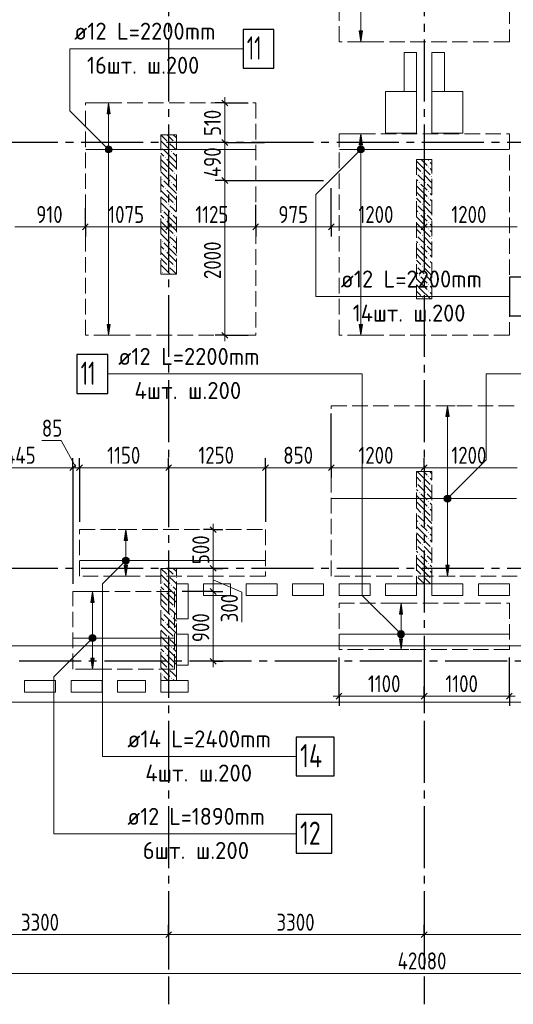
# Model space of a CAD drawing. Header units: millimetres. Extents: x 0 to 61017, y 0 to 42000.
# Tile 10 of 30: x 23017 to 29390, y 15970 to 28686. Entities that reach past the tile are written whole.
import ezdxf

# ---------------------------------------------------------------- set-up
doc = ezdxf.new("R2010")
doc.units = ezdxf.units.MM
doc.linetypes.add('______2', pattern=[270, 200, -70])
doc.linetypes.add('______5', pattern=[1100, 800, -100, 100, -100])
for name, color, linetype, lineweight in [('Standard', 7, 'Continuous', 25), ('ДОП Верх по Х', 7, 'Continuous', 25), ('ЖБ Пилон', 180, 'Continuous', 25), ('Оси', 40, '______5', 18), ('Позиционная метка номер позиции', 7, 'Continuous', 13), ('Примечания', 7, 'Continuous', 25)]:
    doc.layers.add(name, color=color, linetype=linetype, lineweight=lineweight)
doc.layers.add('ЖБ Перекрытие верхний уровень', color=7, linetype='Continuous', lineweight=25, true_color=0xe0e0ff)
doc.styles.add('GOST 2.304-81', font='txt')
doc.styles.add('ISOCPEUR', font='txt')

msp = doc.modelspace()

# ---------------------------------------------------------------- hatches: boundary and pattern name
at = {"layer": 'ДОП Верх по Х', "linetype": 'Continuous', "lineweight": 13, "transparency": 33554687}
for points in [[(27441, 28540), (27421, 28400), (27401, 28540)], [(24185, 24750), (24165, 24610), (24145, 24750)], [(27441, 24750), (27421, 24610), (27401, 24750)], [(24407, 21640), (24387, 21500), (24367, 21640)], [(28560, 21640), (28540, 21500), (28520, 21640)], [(27960, 20690), (27940, 20550), (27920, 20690)], [(23977, 20440), (23957, 20300), (23937, 20440)]]:
    msp.add_hatch(color=7, dxfattribs=at).paths.add_polyline_path(points, flags=16)
for points in [[(24185, 27470), (24165, 27610), (24145, 27470)], [(27441, 27070), (27421, 27210), (27401, 27070)], [(24127, 27010), (24202, 27010), (24197, 27029)], [(24127, 27010), (24197, 27029), (24133, 27029)], [(24133, 26991), (24202, 27010), (24127, 27010)], [(24133, 27029), (24197, 27029), (24184, 27042)], [(24133, 27029), (24184, 27042), (24146, 27042)], [(24133, 26991), (24197, 26991), (24202, 27010)], [(24146, 26978), (24197, 26991), (24133, 26991)], [(24146, 27042), (24184, 27042), (24165, 27048)], [(24146, 26978), (24184, 26978), (24197, 26991)], [(24184, 26978), (24146, 26978), (24165, 26972)], [(27384, 27010), (27459, 27010), (27454, 27029)], [(27384, 27010), (27454, 27029), (27389, 27029)], [(27389, 26991), (27459, 27010), (27384, 27010)], [(27389, 27029), (27454, 27029), (27440, 27042)], [(27389, 27029), (27440, 27042), (27403, 27042)], [(27389, 26991), (27454, 26991), (27459, 27010)], [(27403, 26978), (27454, 26991), (27389, 26991)], [(27403, 27042), (27440, 27042), (27421, 27048)], [(27403, 26978), (27440, 26978), (27454, 26991)], [(27440, 26978), (27403, 26978), (27421, 26972)], [(28560, 23560), (28540, 23700), (28520, 23560)], [(28502, 22500), (28577, 22500), (28572, 22519)], [(28502, 22500), (28572, 22519), (28508, 22519)], [(28508, 22519), (28572, 22519), (28559, 22532)], [(28508, 22519), (28559, 22532), (28521, 22532)], [(28521, 22532), (28559, 22532), (28540, 22538)], [(28508, 22481), (28577, 22500), (28502, 22500)], [(28508, 22481), (28572, 22481), (28577, 22500)], [(28521, 22468), (28572, 22481), (28508, 22481)], [(28521, 22468), (28559, 22468), (28572, 22481)], [(28559, 22468), (28521, 22468), (28540, 22462)], [(24407, 21960), (24387, 22100), (24367, 21960)], [(24349, 21700), (24424, 21700), (24419, 21719)], [(24349, 21700), (24419, 21719), (24354, 21719)], [(24354, 21681), (24424, 21700), (24349, 21700)], [(24354, 21719), (24419, 21719), (24405, 21732)], [(24354, 21719), (24405, 21732), (24368, 21732)], [(24354, 21681), (24419, 21681), (24424, 21700)], [(24368, 21668), (24419, 21681), (24354, 21681)], [(24368, 21732), (24405, 21732), (24387, 21738)], [(24368, 21668), (24405, 21668), (24419, 21681)], [(24405, 21668), (24368, 21668), (24387, 21662)], [(23977, 21160), (23957, 21300), (23937, 21160)], [(27960, 21010), (27940, 21150), (27920, 21010)], [(23925, 20719), (23989, 20719), (23976, 20732)], [(23925, 20719), (23976, 20732), (23938, 20732)], [(23938, 20732), (23976, 20732), (23957, 20738)], [(27902, 20750), (27977, 20750), (27972, 20769)], [(27902, 20750), (27972, 20769), (27908, 20769)], [(27908, 20731), (27977, 20750), (27902, 20750)], [(27908, 20769), (27972, 20769), (27959, 20782)], [(27908, 20769), (27959, 20782), (27921, 20782)], [(27908, 20731), (27972, 20731), (27977, 20750)], [(27921, 20718), (27972, 20731), (27908, 20731)], [(27921, 20782), (27959, 20782), (27940, 20787)], [(27921, 20718), (27959, 20718), (27972, 20731)], [(23920, 20700), (23995, 20700), (23989, 20719)], [(23920, 20700), (23989, 20719), (23925, 20719)], [(23925, 20681), (23995, 20700), (23920, 20700)], [(23925, 20681), (23989, 20681), (23995, 20700)], [(23938, 20668), (23989, 20681), (23925, 20681)], [(23938, 20668), (23976, 20668), (23989, 20681)], [(23976, 20668), (23938, 20668), (23957, 20662)], [(27959, 20718), (27921, 20718), (27940, 20712)]]:
    msp.add_hatch(color=7, dxfattribs=at).paths.add_polyline_path(points)
at = {"layer": 'ЖБ Пилон', "linetype": 'Continuous', "lineweight": 18, "transparency": 33554687}
for points in [[(24930, 27103), (24937, 27110), (24943, 27103), (24937, 27097)], [(25010, 27103), (25017, 27110), (25023, 27103), (25017, 27097)], [(24850, 27023), (24857, 27030), (24863, 27023), (24857, 27017)], [(24970, 26983), (24977, 26990), (24983, 26983), (24977, 26977)], [(24890, 26903), (24897, 26910), (24903, 26903), (24897, 26897)], [(28290, 26863), (28297, 26870), (28303, 26863), (28297, 26857)], [(24930, 26703), (24937, 26710), (24943, 26703), (24937, 26697)], [(25010, 26703), (25017, 26710), (25023, 26703), (25017, 26697)], [(28140, 26707), (28143, 26703), (28140, 26700)], [(28210, 26703), (28217, 26710), (28223, 26703), (28217, 26697)], [(28290, 26783), (28297, 26790), (28303, 26783), (28297, 26777)], [(24850, 26623), (24857, 26630), (24863, 26623), (24857, 26617)], [(24970, 26583), (24977, 26590), (24983, 26583), (24977, 26577)], [(28170, 26583), (28177, 26590), (28183, 26583), (28177, 26577)], [(28250, 26583), (28257, 26590), (28263, 26583), (28257, 26577)], [(28330, 26663), (28337, 26670), (28340, 26667), (28340, 26660), (28337, 26657)], [(24890, 26503), (24897, 26510), (24903, 26503), (24897, 26497)], [(28290, 26463), (28297, 26470), (28303, 26463), (28297, 26457)], [(28290, 26383), (28297, 26390), (28303, 26383), (28297, 26377)], [(24850, 26223), (24857, 26230), (24863, 26223), (24857, 26217)], [(24930, 26303), (24937, 26310), (24943, 26303), (24937, 26297)], [(25010, 26303), (25017, 26310), (25023, 26303), (25017, 26297)], [(28140, 26307), (28143, 26303), (28140, 26300)], [(28210, 26303), (28217, 26310), (28223, 26303), (28217, 26297)], [(28330, 26263), (28337, 26270), (28340, 26267), (28340, 26260), (28337, 26257)], [(24890, 26103), (24897, 26110), (24903, 26103), (24897, 26097)], [(24970, 26183), (24977, 26190), (24983, 26183), (24977, 26177)], [(28170, 26183), (28177, 26190), (28183, 26183), (28177, 26177)], [(28250, 26183), (28257, 26190), (28263, 26183), (28257, 26177)], [(28290, 26063), (28297, 26070), (28303, 26063), (28297, 26057)], [(28290, 25983), (28297, 25990), (28303, 25983), (28297, 25977)], [(24850, 25823), (24857, 25830), (24863, 25823), (24857, 25817)], [(24930, 25903), (24937, 25910), (24943, 25903), (24937, 25897)], [(25010, 25903), (25017, 25910), (25023, 25903), (25017, 25897)], [(28140, 25907), (28143, 25903), (28140, 25900)], [(28210, 25903), (28217, 25910), (28223, 25903), (28217, 25897)], [(28330, 25863), (28337, 25870), (28340, 25867), (28340, 25860), (28337, 25857)], [(24890, 25703), (24897, 25710), (24903, 25703), (24897, 25697)], [(24970, 25783), (24977, 25790), (24983, 25783), (24977, 25777)], [(28170, 25783), (28177, 25790), (28183, 25783), (28177, 25777)], [(28250, 25783), (28257, 25790), (28263, 25783), (28257, 25777)], [(28290, 25663), (28297, 25670), (28303, 25663), (28297, 25657)], [(28290, 25583), (28297, 25590), (28303, 25583), (28297, 25577)], [(24930, 25503), (24937, 25510), (24943, 25503), (24937, 25497)], [(25010, 25503), (25017, 25510), (25023, 25503), (25017, 25497)], [(28140, 25507), (28143, 25503), (28140, 25500)], [(28210, 25503), (28217, 25510), (28223, 25503), (28217, 25497)], [(28330, 25463), (28337, 25470), (28340, 25467), (28340, 25460), (28337, 25457)], [(24850, 25423), (24857, 25430), (24863, 25423), (24857, 25417)], [(28170, 25383), (28177, 25390), (28183, 25383), (28177, 25377)], [(28250, 25383), (28257, 25390), (28263, 25383), (28257, 25377)], [(28290, 25263), (28297, 25270), (28303, 25263), (28297, 25257)], [(28290, 25183), (28297, 25190), (28303, 25183), (28297, 25177)], [(28140, 25107), (28143, 25103), (28140, 25100)], [(28210, 25103), (28217, 25110), (28223, 25103), (28217, 25097)], [(28290, 22783), (28297, 22790), (28303, 22783), (28297, 22777)], [(28140, 22707), (28143, 22703), (28140, 22700)], [(28210, 22703), (28217, 22710), (28223, 22703), (28217, 22697)], [(28330, 22663), (28337, 22670), (28340, 22667), (28340, 22660), (28337, 22657)], [(28170, 22583), (28177, 22590), (28183, 22583), (28177, 22577)], [(28250, 22583), (28257, 22590), (28263, 22583), (28257, 22577)], [(28290, 22463), (28297, 22470), (28303, 22463), (28297, 22457)], [(28290, 22383), (28297, 22390), (28303, 22383), (28297, 22377)], [(28140, 22307), (28143, 22303), (28140, 22300)], [(28210, 22303), (28217, 22310), (28223, 22303), (28217, 22297)], [(28330, 22263), (28337, 22270), (28340, 22267), (28340, 22260), (28337, 22257)], [(28170, 22183), (28177, 22190), (28183, 22183), (28177, 22177)], [(28250, 22183), (28257, 22190), (28263, 22183), (28257, 22177)], [(28290, 22063), (28297, 22070), (28303, 22063), (28297, 22057)], [(28140, 21907), (28143, 21903), (28140, 21900)], [(28210, 21903), (28217, 21910), (28223, 21903), (28217, 21897)], [(28290, 21983), (28297, 21990), (28303, 21983), (28297, 21977)], [(28170, 21783), (28177, 21790), (28183, 21783), (28177, 21777)], [(28250, 21783), (28257, 21790), (28263, 21783), (28257, 21777)], [(28330, 21863), (28337, 21870), (28340, 21867), (28340, 21860), (28337, 21857)], [(28290, 21663), (28297, 21670), (28303, 21663), (28297, 21657)], [(24930, 21503), (24937, 21510), (24943, 21503), (24937, 21497)], [(25010, 21503), (25017, 21510), (25023, 21503), (25017, 21497)], [(28140, 21507), (28143, 21503), (28140, 21500)], [(28210, 21503), (28217, 21510), (28223, 21503), (28217, 21497)], [(28290, 21583), (28297, 21590), (28303, 21583), (28297, 21577)], [(24850, 21423), (24857, 21430), (24863, 21423), (24857, 21417)], [(24970, 21383), (24977, 21390), (24983, 21383), (24977, 21377)], [(28330, 21463), (28337, 21470), (28340, 21467), (28340, 21460), (28337, 21457)], [(24890, 21303), (24897, 21310), (24903, 21303), (24897, 21297)], [(24930, 21103), (24937, 21110), (24943, 21103), (24937, 21097)], [(25010, 21103), (25017, 21110), (25023, 21103), (25017, 21097)], [(24850, 21023), (24857, 21030), (24863, 21023), (24857, 21017)], [(24970, 20983), (24977, 20990), (24983, 20983), (24977, 20977)], [(24890, 20903), (24897, 20910), (24903, 20903), (24897, 20897)], [(24850, 20623), (24857, 20630), (24863, 20623), (24857, 20617)], [(24930, 20703), (24937, 20710), (24943, 20703), (24937, 20697)], [(25010, 20703), (25017, 20710), (25023, 20703), (25017, 20697)], [(24890, 20503), (24897, 20510), (24903, 20503), (24897, 20497)], [(24970, 20583), (24977, 20590), (24983, 20583), (24977, 20577)], [(24850, 20223), (24857, 20230), (24863, 20223), (24857, 20217)], [(24930, 20303), (24937, 20310), (24943, 20303), (24937, 20297)], [(25010, 20303), (25017, 20310), (25023, 20303), (25017, 20297)], [(24970, 20183), (24977, 20190), (24983, 20183), (24977, 20177)]]:
    msp.add_hatch(color=7, dxfattribs=at).paths.add_polyline_path(points, flags=16)
at = {"layer": 'Позиционная метка номер позиции', "linetype": 'Continuous', "lineweight": 13, "transparency": 33554687}
for points in [[(24133, 26978), (24176, 27053), (24122, 26999)], [(24122, 26999), (24176, 27053), (24154, 27053)], [(24122, 26999), (24154, 27053), (24122, 27021)], [(24122, 27021), (24154, 27053), (24133, 27042)], [(24133, 26978), (24197, 27042), (24176, 27053)], [(24154, 26967), (24197, 27042), (24133, 26978)], [(24154, 26967), (24208, 27021), (24197, 27042)], [(24176, 26967), (24208, 27021), (24154, 26967)], [(24176, 26967), (24208, 26999), (24208, 27021)], [(24208, 26999), (24176, 26967), (24197, 26978)], [(27453, 26978), (27390, 27042), (27378, 27021)], [(27453, 26978), (27378, 27021), (27433, 26967)], [(27433, 26967), (27378, 27021), (27378, 26999)], [(27433, 26967), (27378, 26999), (27410, 26967)], [(27410, 26967), (27378, 26999), (27390, 26978)], [(27465, 26999), (27410, 27053), (27390, 27042)], [(27465, 26999), (27390, 27042), (27453, 26978)], [(27465, 27021), (27433, 27053), (27410, 27053)], [(27465, 27021), (27410, 27053), (27465, 26999)], [(27433, 27053), (27465, 27021), (27453, 27042)], [(28497, 22511), (28572, 22468), (28508, 22532)], [(28497, 22489), (28551, 22457), (28497, 22511)], [(28497, 22511), (28551, 22457), (28572, 22468)], [(28508, 22532), (28583, 22489), (28529, 22543)], [(28508, 22532), (28572, 22468), (28583, 22489)], [(28529, 22543), (28583, 22489), (28583, 22511)], [(28529, 22543), (28583, 22511), (28551, 22543)], [(28551, 22543), (28583, 22511), (28572, 22532)], [(28529, 22457), (28497, 22489), (28508, 22468)], [(28497, 22489), (28529, 22457), (28551, 22457)], [(24418, 21668), (24355, 21732), (24343, 21711)], [(24418, 21668), (24343, 21711), (24398, 21657)], [(24398, 21657), (24343, 21711), (24343, 21689)], [(24398, 21657), (24343, 21689), (24375, 21657)], [(24375, 21657), (24343, 21689), (24355, 21668)], [(24430, 21689), (24375, 21743), (24355, 21732)], [(24430, 21689), (24355, 21732), (24418, 21668)], [(24430, 21711), (24398, 21743), (24375, 21743)], [(24430, 21711), (24375, 21743), (24430, 21689)], [(24398, 21743), (24430, 21711), (24418, 21732)], [(23989, 20668), (23925, 20732), (23914, 20711)], [(24001, 20689), (23946, 20743), (23925, 20732)], [(24001, 20689), (23925, 20732), (23989, 20668)], [(24001, 20711), (23969, 20743), (23946, 20743)], [(24001, 20711), (23946, 20743), (24001, 20689)], [(23969, 20743), (24001, 20711), (23989, 20732)], [(27908, 20718), (27951, 20793), (27897, 20739)], [(27897, 20739), (27951, 20793), (27929, 20793)], [(27897, 20739), (27929, 20793), (27897, 20761)], [(27897, 20761), (27929, 20793), (27908, 20782)], [(27908, 20718), (27972, 20782), (27951, 20793)], [(27929, 20707), (27972, 20782), (27908, 20718)], [(27929, 20707), (27983, 20761), (27972, 20782)], [(27951, 20707), (27983, 20761), (27929, 20707)], [(27951, 20707), (27983, 20739), (27983, 20761)], [(27983, 20739), (27951, 20707), (27972, 20718)], [(23989, 20668), (23914, 20711), (23969, 20657)], [(23969, 20657), (23914, 20711), (23914, 20689)], [(23969, 20657), (23914, 20689), (23946, 20657)], [(23946, 20657), (23914, 20689), (23925, 20668)]]:
    msp.add_hatch(color=7, dxfattribs=at).paths.add_polyline_path(points)

# ---------------------------------------------------------------- linework, layer by layer
at = {"layer": 'Standard', "color": 251, "linetype": 'Continuous', "lineweight": -3, "true_color": 0x656565, "transparency": 33554687}
for p, q in [((25665, 27610), (25540, 27610)), ((25665, 27610), (25790, 27610)), ((25665, 27610), (25965, 27610)), ((25665, 27100), (25540, 27100)), ((25665, 27100), (25790, 27100)), ((25665, 27100), (26177, 27100)), ((25665, 26610), (25540, 26610)), ((25665, 26610), (25790, 26610)), ((25665, 26610), (26940, 26610)), ((23865, 26010), (23865, 26135)), ((24940, 26010), (24940, 26135)), ((26065, 26010), (26065, 26135)), ((27040, 26010), (27040, 26135)), ((28240, 26010), (28240, 26135)), ((23865, 26010), (23865, 25885)), ((24940, 26010), (24940, 25885)), ((24940, 26010), (24940, 26010)), ((26065, 26010), (26065, 25885)), ((27040, 26010), (27040, 25885)), ((28240, 26010), (28240, 25885)), ((25665, 24610), (25540, 24610)), ((25665, 24610), (25790, 24610)), ((25665, 24610), (25965, 24610)), ((23703, 22900), (23703, 23025)), ((23790, 22900), (23790, 23025)), ((24940, 22900), (24940, 23025)), ((26190, 22900), (26190, 23025)), ((27040, 22900), (27040, 23025)), ((28240, 22900), (28240, 23025)), ((23703, 22900), (23703, 22775)), ((23703, 22900), (23703, 21400)), ((23790, 22900), (23790, 22775)), ((23790, 22900), (23790, 22200)), ((24940, 22900), (24940, 22775)), ((24940, 22900), (24940, 22900)), ((26190, 22900), (26190, 22775)), ((26190, 22900), (26190, 22200)), ((27040, 22900), (27040, 22775)), ((28240, 22900), (28240, 22775)), ((28240, 22900), (28240, 22869)), ((25515, 22100), (25390, 22100)), ((25515, 22100), (25640, 22100)), ((25515, 22100), (25515, 22100)), ((25515, 21600), (25390, 21600)), ((25515, 21600), (25640, 21600)), ((25515, 21600), (25515, 21600)), ((25515, 21300), (25390, 21300)), ((25515, 21300), (25640, 21300)), ((25515, 20400), (25390, 20400)), ((25515, 20400), (25640, 20400)), ((25515, 20400), (25515, 20400)), ((27140, 19950), (27140, 20450)), ((29340, 19950), (29340, 20450)), ((27140, 19950), (27140, 20075)), ((28240, 19950), (28240, 20075)), ((29340, 19950), (29340, 20075)), ((27140, 19950), (27140, 19825)), ((28240, 19950), (28240, 19825)), ((28240, 19950), (28240, 19950)), ((29340, 19950), (29340, 19825)), ((24940, 16870), (24940, 16995)), ((28240, 16870), (28240, 16995)), ((24940, 16870), (24940, 16745)), ((24940, 16870), (24940, 16418)), ((28240, 16870), (28240, 16745)), ((28240, 16870), (28240, 16418))]:
    msp.add_line(p, q, dxfattribs=at)
at = {"layer": 'Standard', "color": 7, "linetype": 'Continuous', "lineweight": 25, "transparency": 33554687}
for p, q in [((25628, 27648), (25702, 27572)), ((25628, 27138), (25702, 27063)), ((25628, 26648), (25702, 26572)), ((23902, 26048), (23827, 25972)), ((24977, 26048), (24902, 25972)), ((26102, 26048), (26027, 25972)), ((27077, 26048), (27002, 25972)), ((28277, 26048), (28202, 25972)), ((25628, 24648), (25702, 24572)), ((23665, 22862), (23740, 22938)), ((23752, 22862), (23827, 22938)), ((24902, 22862), (24977, 22938)), ((26152, 22862), (26227, 22938)), ((27002, 22862), (27077, 22938)), ((28202, 22862), (28277, 22938)), ((25477, 22138), (25552, 22062)), ((25477, 21638), (25552, 21562)), ((25477, 21338), (25552, 21262)), ((25477, 20438), (25552, 20362)), ((27102, 19912), (27177, 19987)), ((28202, 19912), (28277, 19987)), ((29302, 19912), (29377, 19987)), ((24902, 16833), (24977, 16907)), ((28202, 16833), (28277, 16907))]:
    msp.add_line(p, q, dxfattribs=at)
at = {"layer": 'Standard', "color": 7, "linetype": 'Continuous', "lineweight": 13, "transparency": 33554687}
for p, q in [((25665, 27610), (25665, 27685)), ((25665, 27610), (25665, 27100)), ((25665, 26610), (25665, 24610)), ((23865, 26010), (22955, 26010)), ((24940, 26010), (23865, 26010)), ((26065, 26010), (24940, 26010)), ((27040, 26010), (26065, 26010)), ((28240, 26010), (27040, 26010)), ((29440, 26010), (28240, 26010)), ((25665, 24610), (25665, 24535)), ((23553, 23250), (23303, 23250)), ((23746, 22900), (23553, 23250)), ((22257, 22900), (23703, 22900)), ((23703, 22900), (23790, 22900)), ((23790, 22900), (24940, 22900)), ((24940, 22900), (26190, 22900)), ((26190, 22900), (27040, 22900)), ((27040, 22900), (28240, 22900)), ((28240, 22900), (29440, 22900)), ((25515, 22100), (25515, 22175)), ((25515, 22100), (25515, 21600)), ((25515, 21450), (25884, 21294)), ((25515, 21300), (25515, 20400)), ((25884, 21294), (25884, 20903)), ((25515, 20400), (25515, 20325)), ((27140, 19950), (27065, 19950)), ((27140, 19950), (28240, 19950)), ((28240, 19950), (29340, 19950)), ((29340, 19950), (29415, 19950)), ((21640, 16870), (24940, 16870)), ((24940, 16870), (28240, 16870)), ((28240, 16870), (31540, 16870)), ((49280, 16370), (7200, 16370))]:
    msp.add_line(p, q, dxfattribs=at)
at = {"layer": 'Standard', "color": 254, "linetype": 'Continuous', "lineweight": 18, "true_color": 0xc4c4ff, "transparency": 33554687}
msp.add_lwpolyline([(7031, 20600), (49449, 20600), (49449, 35100), (7031, 35100), (7031, 20600)], dxfattribs=at)
at = {"layer": 'Standard', "color": 7, "linetype": 'Continuous', "lineweight": 13, "transparency": 33554687}
for points in [[(25665, 27100), (25665, 27090), (25665, 27090), (25665, 26610)], [(25515, 21600), (25515, 21568), (25515, 21568), (25515, 21465), (25515, 21465), (25515, 21300)]]:
    msp.add_lwpolyline(points, dxfattribs=at)
at = {"layer": 'Standard', "color": 251, "linetype": 'Continuous', "lineweight": -3, "true_color": 0x656565, "transparency": 33554687}
for points in [[(27040, 26010), (27040, 26027), (27040, 26027), (27040, 26027), (27040, 26027), (27040, 26027), (27040, 26027), (27040, 26027), (27040, 26027), (27040, 26027), (27040, 26027), (27040, 26027), (27040, 26027), (27040, 26027), (27040, 26027), (27040, 26027), (27040, 26027), (27040, 26027), (27040, 26027), (27040, 26027), (27040, 26027), (27040, 26027), (27040, 26027), (27040, 26027), (27040, 26027), (27040, 26027), (27040, 26027), (27040, 26027), (27040, 26027), (27040, 26027), (27040, 26027), (27040, 26510)], [(28240, 26010), (28240, 26027), (28240, 26027), (28240, 26027), (28240, 26027), (28240, 26027), (28240, 26027), (28240, 26027), (28240, 26027), (28240, 26027), (28240, 26027), (28240, 26027), (28240, 26027), (28240, 26027), (28240, 26027), (28240, 26027), (28240, 26027), (28240, 26027), (28240, 26027), (28240, 26027), (28240, 26027), (28240, 26027), (28240, 26027), (28240, 26027), (28240, 26027), (28240, 26027), (28240, 26027), (28240, 26027), (28240, 26027), (28240, 26027), (28240, 26027), (28240, 26027), (28240, 26027), (28240, 26510)], [(23865, 26010), (23865, 26027), (23865, 26027), (23865, 26027), (23865, 26027), (23865, 26027), (23865, 26027), (23865, 26027), (23865, 26027), (23865, 26027), (23865, 26027), (23865, 26027), (23865, 26027), (23865, 26027), (23865, 26027), (23865, 26027), (23865, 26027), (23865, 26027), (23865, 26027), (23865, 26027), (23865, 26027), (23865, 26027), (23865, 26027), (23865, 26027), (23865, 26027), (23865, 26252)], [(26065, 26010), (26065, 26027), (26065, 26027), (26065, 26027), (26065, 26027), (26065, 26027), (26065, 26027), (26065, 26027), (26065, 26027), (26065, 26027), (26065, 26027), (26065, 26027), (26065, 26027), (26065, 26027), (26065, 26027), (26065, 26027), (26065, 26027), (26065, 26027), (26065, 26027), (26065, 26027), (26065, 26027), (26065, 26027), (26065, 26027), (26065, 26027), (26065, 26027), (26065, 26027), (26065, 26027), (26065, 26027), (26065, 26027), (26065, 26295)], [(27040, 22900), (27040, 22917), (27040, 22917), (27040, 22917), (27040, 22917), (27040, 22917), (27040, 22917), (27040, 22917), (27040, 22917), (27040, 22917), (27040, 22917), (27040, 22917), (27040, 22917), (27040, 22917), (27040, 22917), (27040, 22917), (27040, 22917), (27040, 22917), (27040, 22917), (27040, 22917), (27040, 22917), (27040, 22917), (27040, 22917), (27040, 22917), (27040, 22917), (27040, 22917), (27040, 22917), (27040, 22917), (27040, 22917), (27040, 22917), (27040, 22917), (27040, 22917), (27040, 22917), (27040, 22917), (27040, 22917), (27040, 22917), (27040, 22917), (27040, 22917), (27040, 22917), (27040, 23103), (27040, 23103), (27040, 23111), (27040, 23111), (27040, 23177), (27040, 23177), (27040, 23193), (27040, 23193), (27040, 23600)], [(25515, 21300), (25498, 21300), (25498, 21300), (25115, 21300)]]:
    msp.add_lwpolyline(points, dxfattribs=at)
at = {"layer": 'ДОП Верх по Х', "color": 251, "linetype": 'Continuous', "lineweight": 13, "true_color": 0x494949, "transparency": 33554687}
for p, q in [((27421, 28540), (27421, 29970)), ((27421, 28400), (27401, 28540)), ((27401, 28540), (27441, 28540)), ((27441, 28540), (27421, 28400)), ((27421, 28400), (27321, 28400)), ((27421, 28400), (27521, 28400)), ((27421, 28400), (27421, 28400)), ((24165, 27610), (24065, 27610)), ((24165, 27610), (24145, 27470)), ((24185, 27470), (24165, 27610)), ((24165, 27610), (24265, 27610)), ((24165, 27610), (24165, 27610)), ((24145, 27470), (24185, 27470)), ((24165, 27040), (24165, 27470)), ((27421, 27210), (27321, 27210)), ((27421, 27210), (27401, 27070)), ((27441, 27070), (27421, 27210)), ((27421, 27210), (27521, 27210)), ((27421, 27210), (27421, 27210)), ((24127, 27010), (24127, 27010)), ((24165, 24750), (24165, 26980)), ((24202, 27010), (24202, 27010)), ((27384, 27010), (27384, 27010)), ((27401, 27070), (27441, 27070)), ((27421, 27040), (27421, 27070)), ((27421, 24750), (27421, 26980)), ((27459, 27010), (27459, 27010)), ((24165, 24610), (24145, 24750)), ((24145, 24750), (24185, 24750)), ((24185, 24750), (24165, 24610)), ((27421, 24610), (27401, 24750)), ((27401, 24750), (27441, 24750)), ((27441, 24750), (27421, 24610)), ((24165, 24610), (24065, 24610)), ((24165, 24610), (24265, 24610)), ((24165, 24610), (24165, 24610)), ((27421, 24610), (27321, 24610)), ((27421, 24610), (27521, 24610)), ((27421, 24610), (27421, 24610)), ((28540, 23700), (28440, 23700)), ((28540, 23700), (28520, 23560)), ((28560, 23560), (28540, 23700)), ((28540, 23700), (28640, 23700)), ((28540, 23700), (28540, 23700)), ((28520, 23560), (28560, 23560)), ((28540, 22530), (28540, 23560)), ((28502, 22500), (28502, 22500)), ((28540, 21640), (28540, 22470)), ((28577, 22500), (28577, 22500)), ((24387, 22100), (24287, 22100)), ((24387, 22100), (24367, 21960)), ((24407, 21960), (24387, 22100)), ((24387, 22100), (24487, 22100)), ((24387, 22100), (24387, 22100)), ((24367, 21960), (24407, 21960)), ((24387, 21730), (24387, 21960)), ((24349, 21700), (24349, 21700)), ((24387, 21500), (24367, 21640)), ((24367, 21640), (24407, 21640)), ((24387, 21640), (24387, 21670)), ((24407, 21640), (24387, 21500)), ((24424, 21700), (24424, 21700)), ((28540, 21500), (28520, 21640)), ((28520, 21640), (28560, 21640)), ((28560, 21640), (28540, 21500)), ((24387, 21500), (24287, 21500)), ((24387, 21500), (24487, 21500)), ((24387, 21500), (24387, 21500)), ((28540, 21500), (28440, 21500)), ((28540, 21500), (28640, 21500)), ((28540, 21500), (28540, 21500)), ((23957, 21300), (23857, 21300)), ((23957, 21300), (23937, 21160)), ((23977, 21160), (23957, 21300)), ((23957, 21300), (24057, 21300)), ((23957, 21300), (23957, 21300)), ((23937, 21160), (23977, 21160)), ((23957, 20730), (23957, 21160)), ((27940, 21150), (27840, 21150)), ((27940, 21150), (27920, 21010)), ((27960, 21010), (27940, 21150)), ((27940, 21150), (28040, 21150)), ((27940, 21150), (27940, 21150)), ((27920, 21010), (27960, 21010)), ((27940, 20780), (27940, 21010)), ((27902, 20750), (27902, 20750)), ((27977, 20750), (27977, 20750)), ((23920, 20700), (23920, 20700)), ((23957, 20440), (23957, 20670)), ((23995, 20700), (23995, 20700)), ((27940, 20550), (27920, 20690)), ((27920, 20690), (27960, 20690)), ((27940, 20690), (27940, 20720)), ((27960, 20690), (27940, 20550)), ((27940, 20550), (27840, 20550)), ((27940, 20550), (28040, 20550)), ((27940, 20550), (27940, 20550)), ((23957, 20300), (23937, 20440)), ((23937, 20440), (23977, 20440)), ((23977, 20440), (23957, 20300)), ((23957, 20300), (23857, 20300)), ((23957, 20300), (24057, 20300)), ((23957, 20300), (23957, 20300))]:
    msp.add_line(p, q, dxfattribs=at)
at = {"layer": 'ДОП Верх по Х', "color": 7, "linetype": 'Continuous', "lineweight": 13, "transparency": 33554687}
for p, q in [((23700, 28310), (25786, 28310)), ((27142, 25110), (29228, 25110)), ((24269, 24110), (26355, 24110)), ((24387, 19170), (26517, 19170)), ((24387, 18170), (26429, 18170))]:
    msp.add_line(p, q, dxfattribs=at)
at = {"layer": 'ДОП Верх по Х', "color": 7, "linetype": 'Continuous', "lineweight": 18, "transparency": 33554687}
for p, q in [((23871, 27010), (26059, 27010)), ((27146, 27010), (29334, 27010)), ((27047, 22500), (29433, 22500)), ((23797, 21700), (26183, 21700)), ((27146, 20750), (29334, 20750)), ((23709, 20700), (25009, 20700))]:
    msp.add_line(p, q, dxfattribs=at)
at = {"layer": 'ДОП Верх по Х', "color": 7, "linetype": 'Continuous', "lineweight": 25, "transparency": 33554687}
for points in [[(25900, 28060), (26300, 28060), (26300, 28560), (25900, 28560), (25900, 28060)], [(29342, 24860), (29742, 24860), (29742, 25360), (29342, 25360), (29342, 24860)], [(23755, 23860), (24155, 23860), (24155, 24360), (23755, 24360), (23755, 23860)], [(26587, 18920), (27077, 18920), (27077, 19420), (26587, 19420), (26587, 18920)], [(26587, 17920), (27047, 17920), (27047, 18420), (26587, 18420), (26587, 17920)]]:
    msp.add_lwpolyline(points, dxfattribs=at)
at = {"layer": 'ДОП Верх по Х', "color": 251, "linetype": 'Continuous', "lineweight": 13, "true_color": 0x494949, "transparency": 33554687}
for centre in [(24165, 27010), (27421, 27010), (28540, 22500), (24387, 21700), (23957, 20700), (27940, 20750)]:
    msp.add_circle(centre, 37.5, dxfattribs=at)
at = {"layer": 'ЖБ Перекрытие верхний уровень', "color": 7, "linetype": 'Continuous', "lineweight": 18, "transparency": 33554687}
for p, q in [((28140, 28260), (27980, 28260)), ((27980, 28260), (27980, 27760)), ((28140, 27760), (28140, 28260)), ((28500, 28260), (28340, 28260)), ((28340, 28260), (28340, 27760)), ((28500, 27760), (28500, 28260)), ((28140, 27760), (27740, 27760)), ((27740, 27760), (27740, 27220)), ((27980, 27760), (28140, 27760)), ((28140, 27220), (28140, 27760)), ((28340, 27760), (28500, 27760)), ((28740, 27760), (28340, 27760)), ((28340, 27760), (28340, 27220)), ((28740, 27220), (28740, 27760)), ((27740, 27220), (28140, 27220)), ((28340, 27220), (28740, 27220)), ((25040, 21400), (25190, 21400)), ((25040, 20950), (25040, 21400)), ((25190, 21400), (25190, 20950)), ((25390, 21250), (25390, 21400)), ((25390, 21400), (25740, 21400)), ((25740, 21400), (25740, 21250)), ((25940, 21400), (26340, 21400)), ((25940, 21250), (25940, 21400)), ((26340, 21400), (26340, 21250)), ((26540, 21250), (26540, 21400)), ((26540, 21400), (26940, 21400)), ((26940, 21400), (26940, 21250)), ((27140, 21250), (27140, 21400)), ((27140, 21400), (27540, 21400)), ((27540, 21400), (27540, 21250)), ((27740, 21400), (28140, 21400)), ((27740, 21250), (27740, 21400)), ((28140, 21400), (28140, 21250)), ((28340, 21400), (28740, 21400)), ((28340, 21250), (28340, 21400)), ((28740, 21400), (28740, 21250)), ((28940, 21250), (28940, 21400)), ((28940, 21400), (29340, 21400)), ((29340, 21400), (29340, 21250)), ((25740, 21250), (25390, 21250)), ((26340, 21250), (25940, 21250)), ((26940, 21250), (26540, 21250)), ((27540, 21250), (27140, 21250)), ((28140, 21250), (27740, 21250)), ((28740, 21250), (28340, 21250)), ((29340, 21250), (28940, 21250)), ((25190, 20950), (25040, 20950)), ((25040, 20350), (25040, 20750)), ((25040, 20750), (25190, 20750)), ((25190, 20750), (25190, 20350)), ((25190, 20350), (25040, 20350)), ((23080, 20000), (23080, 20150)), ((23080, 20150), (23480, 20150)), ((23480, 20150), (23480, 20000)), ((23680, 20150), (24080, 20150)), ((23680, 20000), (23680, 20150)), ((24080, 20150), (24080, 20000)), ((24280, 20000), (24280, 20150)), ((24280, 20150), (24640, 20150)), ((24640, 20150), (24640, 20000)), ((24840, 20000), (24840, 20150)), ((24840, 20150), (25190, 20150)), ((25190, 20150), (25190, 20000)), ((23480, 20000), (23080, 20000)), ((24080, 20000), (23680, 20000)), ((24640, 20000), (24280, 20000)), ((25190, 20000), (24840, 20000)), ((7100, 19870), (28240, 19870)), ((28240, 19870), (49710, 19870))]:
    msp.add_line(p, q, dxfattribs=at)
at = {"layer": 'ЖБ Пилон', "color": 253, "linetype": '______2', "lineweight": 13, "true_color": 0xa0a0a0, "transparency": 33554687}
for p, q in [((24840, 27200), (24840, 25400)), ((25040, 27200), (24840, 27200)), ((25040, 25400), (25040, 27200)), ((28140, 26880), (28140, 25080)), ((28340, 26880), (28140, 26880)), ((28340, 25080), (28340, 26880)), ((24840, 25400), (25040, 25400)), ((28140, 25080), (28340, 25080)), ((28140, 22850), (28140, 21400)), ((28340, 22850), (28140, 22850)), ((28340, 21400), (28340, 22850)), ((24840, 21600), (24840, 20150)), ((25040, 21600), (24840, 21600)), ((25040, 20150), (25040, 21600)), ((28140, 21400), (28340, 21400)), ((24840, 20150), (25040, 20150))]:
    msp.add_line(p, q, dxfattribs=at)
at = {"layer": 'ЖБ Пилон', "color": 9, "linetype": 'Continuous', "lineweight": 18, "true_color": 0xc7c7c7, "transparency": 33554687}
for p, q in [((24840, 27200), (24917, 27123)), ((24840, 27120), (24957, 27003)), ((24920, 27200), (24997, 27123)), ((25000, 27200), (25040, 27160)), ((24840, 26960), (24877, 26923)), ((24997, 26883), (24877, 27003)), ((24997, 27043), (24957, 27083)), ((25037, 27003), (24997, 27043)), ((24997, 26963), (25040, 26920)), ((25037, 27083), (25040, 27080)), ((24917, 26803), (24840, 26880)), ((24917, 26883), (24997, 26803)), ((24997, 26883), (25040, 26840)), ((28140, 26860), (28197, 26803)), ((28200, 26880), (28277, 26803)), ((28340, 26820), (28317, 26843)), ((24840, 26800), (24917, 26723)), ((24840, 26720), (24957, 26603)), ((24917, 26803), (24997, 26723)), ((24997, 26803), (25040, 26760)), ((28140, 26780), (28197, 26723)), ((28197, 26803), (28317, 26683)), ((28317, 26763), (28340, 26740)), ((24997, 26483), (24877, 26603)), ((24997, 26643), (24957, 26683)), ((25037, 26603), (24997, 26643)), ((25037, 26683), (25040, 26680)), ((28140, 26620), (28157, 26603)), ((28197, 26643), (28157, 26683)), ((28237, 26603), (28197, 26643)), ((28237, 26683), (28340, 26580)), ((24840, 26560), (24877, 26523)), ((24917, 26403), (24840, 26480)), ((24917, 26483), (24997, 26403)), ((24997, 26563), (25040, 26520)), ((24997, 26483), (25040, 26440)), ((28197, 26483), (28140, 26540)), ((28140, 26460), (28197, 26403)), ((28197, 26563), (28277, 26483)), ((28197, 26483), (28277, 26403)), ((28277, 26563), (28340, 26500)), ((24840, 26400), (24917, 26323)), ((24917, 26403), (24997, 26323)), ((24997, 26403), (25040, 26360)), ((28140, 26380), (28197, 26323)), ((28197, 26403), (28317, 26283)), ((28340, 26420), (28317, 26443)), ((28317, 26363), (28340, 26340)), ((24840, 26320), (24957, 26203)), ((24997, 26083), (24877, 26203)), ((24997, 26243), (24957, 26283)), ((25037, 26203), (24997, 26243)), ((25037, 26283), (25040, 26280)), ((28140, 26220), (28157, 26203)), ((28197, 26243), (28157, 26283)), ((28237, 26203), (28197, 26243)), ((28237, 26283), (28340, 26180)), ((24840, 26160), (24877, 26123)), ((24917, 26003), (24840, 26080)), ((24917, 26083), (24997, 26003)), ((24997, 26163), (25040, 26120)), ((24997, 26083), (25040, 26040)), ((28197, 26083), (28140, 26140)), ((28197, 26163), (28277, 26083)), ((28197, 26083), (28277, 26003)), ((28277, 26163), (28340, 26100)), ((24840, 26000), (24917, 25923)), ((24917, 26003), (24997, 25923)), ((24997, 26003), (25040, 25960)), ((28140, 26060), (28197, 26003)), ((28140, 25980), (28197, 25923)), ((28197, 26003), (28317, 25883)), ((28340, 26020), (28317, 26043)), ((28317, 25963), (28340, 25940)), ((24840, 25920), (24957, 25803)), ((24997, 25843), (24957, 25883)), ((25037, 25803), (24997, 25843)), ((25037, 25883), (25040, 25880)), ((28140, 25820), (28157, 25803)), ((28197, 25843), (28157, 25883)), ((28237, 25803), (28197, 25843)), ((28237, 25883), (28340, 25780)), ((24840, 25760), (24877, 25723)), ((24997, 25683), (24877, 25803)), ((24997, 25763), (25040, 25720)), ((28197, 25683), (28140, 25740)), ((28197, 25763), (28277, 25683)), ((28277, 25763), (28340, 25700)), ((24917, 25603), (24840, 25680)), ((24840, 25600), (24917, 25523)), ((24917, 25683), (24997, 25603)), ((24917, 25603), (24997, 25523)), ((24997, 25683), (25040, 25640)), ((24997, 25603), (25040, 25560)), ((28140, 25660), (28197, 25603)), ((28140, 25580), (28197, 25523)), ((28197, 25683), (28277, 25603)), ((28197, 25603), (28317, 25483)), ((28340, 25620), (28317, 25643)), ((28317, 25563), (28340, 25540)), ((24840, 25520), (24957, 25403)), ((24997, 25443), (24957, 25483)), ((25037, 25403), (24997, 25443)), ((25037, 25483), (25040, 25480)), ((28197, 25443), (28157, 25483)), ((28237, 25403), (28197, 25443)), ((28237, 25483), (28340, 25380)), ((24880, 25400), (24877, 25403)), ((28140, 25420), (28157, 25403)), ((28197, 25283), (28140, 25340)), ((28197, 25363), (28277, 25283)), ((28277, 25363), (28340, 25300)), ((28140, 25260), (28197, 25203)), ((28140, 25180), (28197, 25123)), ((28197, 25283), (28277, 25203)), ((28197, 25203), (28317, 25083)), ((28340, 25220), (28317, 25243)), ((28160, 25080), (28157, 25083)), ((28237, 25083), (28240, 25080)), ((28317, 25163), (28340, 25140)), ((28140, 22780), (28197, 22723)), ((28150, 22850), (28197, 22803)), ((28197, 22803), (28317, 22683)), ((28230, 22850), (28277, 22803)), ((28340, 22820), (28317, 22843)), ((28317, 22763), (28340, 22740)), ((28197, 22643), (28157, 22683)), ((28237, 22603), (28197, 22643)), ((28237, 22683), (28340, 22580)), ((28140, 22620), (28157, 22603)), ((28197, 22483), (28140, 22540)), ((28197, 22563), (28277, 22483)), ((28277, 22563), (28340, 22500)), ((28140, 22460), (28197, 22403)), ((28140, 22380), (28197, 22323)), ((28197, 22483), (28277, 22403)), ((28197, 22403), (28317, 22283)), ((28340, 22420), (28317, 22443)), ((28197, 22243), (28157, 22283)), ((28237, 22283), (28340, 22180)), ((28317, 22363), (28340, 22340)), ((28140, 22220), (28157, 22203)), ((28197, 22083), (28140, 22140)), ((28237, 22203), (28197, 22243)), ((28197, 22163), (28277, 22083)), ((28277, 22163), (28340, 22100)), ((28140, 22060), (28197, 22003)), ((28197, 22083), (28277, 22003)), ((28197, 22003), (28317, 21883)), ((28340, 22020), (28317, 22043)), ((28140, 21980), (28197, 21923)), ((28197, 21843), (28157, 21883)), ((28237, 21883), (28340, 21780)), ((28317, 21963), (28340, 21940)), ((28140, 21820), (28157, 21803)), ((28237, 21803), (28197, 21843)), ((28197, 21763), (28277, 21683)), ((28277, 21763), (28340, 21700)), ((28197, 21683), (28140, 21740)), ((28140, 21660), (28197, 21603)), ((28197, 21683), (28277, 21603)), ((28340, 21620), (28317, 21643)), ((24840, 21600), (24917, 21523)), ((24840, 21520), (24957, 21403)), ((24920, 21600), (24997, 21523)), ((25000, 21600), (25040, 21560)), ((28140, 21580), (28197, 21523)), ((28197, 21603), (28317, 21483)), ((28317, 21563), (28340, 21540)), ((24997, 21283), (24877, 21403)), ((24997, 21443), (24957, 21483)), ((25037, 21403), (24997, 21443)), ((24997, 21363), (25040, 21320)), ((25037, 21483), (25040, 21480)), ((28140, 21420), (28157, 21403)), ((28197, 21443), (28157, 21483)), ((28237, 21403), (28197, 21443)), ((28237, 21483), (28320, 21400)), ((24840, 21360), (24877, 21323)), ((24917, 21203), (24840, 21280)), ((24917, 21283), (24997, 21203)), ((24997, 21283), (25040, 21240)), ((24840, 21200), (24917, 21123)), ((24840, 21120), (24957, 21003)), ((24917, 21203), (24997, 21123)), ((24997, 21203), (25040, 21160)), ((24997, 20883), (24877, 21003)), ((24997, 21043), (24957, 21083)), ((25037, 21003), (24997, 21043)), ((25037, 21083), (25040, 21080)), ((24840, 20960), (24877, 20923)), ((24917, 20803), (24840, 20880)), ((24917, 20883), (24997, 20803)), ((24997, 20963), (25040, 20920)), ((24997, 20883), (25040, 20840)), ((24840, 20800), (24917, 20723)), ((24917, 20803), (24997, 20723)), ((24997, 20803), (25040, 20760)), ((24840, 20720), (24957, 20603)), ((24997, 20483), (24877, 20603)), ((24997, 20643), (24957, 20683)), ((25037, 20603), (24997, 20643)), ((25037, 20683), (25040, 20680)), ((24840, 20560), (24877, 20523)), ((24917, 20403), (24840, 20480)), ((24917, 20483), (24997, 20403)), ((24997, 20563), (25040, 20520)), ((24997, 20483), (25040, 20440)), ((24840, 20400), (24917, 20323)), ((24917, 20403), (24997, 20323)), ((24997, 20403), (25040, 20360)), ((24840, 20320), (24957, 20203)), ((24997, 20243), (24957, 20283)), ((25037, 20203), (24997, 20243)), ((25037, 20283), (25040, 20280)), ((24840, 20160), (24850, 20150)), ((24930, 20150), (24877, 20203)), ((24997, 20163), (25010, 20150))]:
    msp.add_line(p, q, dxfattribs=at)
at = {"layer": 'Оси', "color": 8, "linetype": '______5', "lineweight": -3, "transparency": 33554687}
for p, q in [((24940, 35030), (24940, 15970)), ((28240, 35030), (28240, 15970)), ((49910, 27100), (3600, 27100)), ((49910, 21600), (3600, 21600)), ((50210, 20400), (3600, 20400))]:
    msp.add_line(p, q, dxfattribs=at)
at = {"layer": 'Позиционная метка номер позиции', "color": 7, "linetype": 'Continuous', "lineweight": 13, "transparency": 33554687}
for p, q in [((24133, 27042), (24133, 27042)), ((24133, 26978), (24133, 26978)), ((24197, 27042), (24197, 27042)), ((24197, 26978), (24197, 26978)), ((27390, 27042), (27390, 27042)), ((27390, 26978), (27390, 26978)), ((27453, 27042), (27453, 27042)), ((27453, 26978), (27453, 26978)), ((28508, 22532), (28508, 22532)), ((28572, 22532), (28572, 22532)), ((28508, 22468), (28508, 22468)), ((28572, 22468), (28572, 22468)), ((24355, 21732), (24355, 21732)), ((24355, 21668), (24355, 21668)), ((24418, 21732), (24418, 21732)), ((24418, 21668), (24418, 21668)), ((23925, 20732), (23925, 20732)), ((23989, 20732), (23989, 20732)), ((27908, 20782), (27908, 20782)), ((27972, 20782), (27972, 20782)), ((23925, 20668), (23925, 20668)), ((23989, 20668), (23989, 20668)), ((27908, 20718), (27908, 20718)), ((27972, 20718), (27972, 20718))]:
    msp.add_line(p, q, dxfattribs=at)
for points in [[(24165, 27010), (23665, 27510), (23665, 28310), (25900, 28310)], [(27421, 27010), (26842, 26430), (26842, 25110), (29342, 25110)], [(27940, 20750), (27440, 21250), (27440, 24110), (24155, 24110)], [(28540, 22500), (29040, 23000), (29040, 24110), (32325, 24110)], [(24387, 21700), (24087, 21400), (24087, 19170), (26587, 19170)], [(23957, 20700), (23457, 20200), (23457, 18170), (26587, 18170)]]:
    msp.add_lwpolyline(points, dxfattribs=at)
for centre in [(24165, 27010), (27421, 27010), (28540, 22500), (24387, 21700), (23957, 20700), (27940, 20750)]:
    msp.add_circle(centre, 45, dxfattribs=at)
at = {"layer": 'Примечания', "color": 7, "linetype": '______2', "lineweight": 18, "transparency": 33554687}
for p, q in [((27140, 28400), (27140, 31800)), ((29340, 31800), (29340, 28400)), ((29340, 28400), (27140, 28400)), ((23865, 27610), (26065, 27610)), ((23865, 24610), (23865, 27610)), ((26065, 27610), (26065, 24610)), ((27140, 27210), (29340, 27210)), ((27140, 24610), (27140, 27210)), ((29340, 27210), (29340, 24610)), ((26065, 24610), (23865, 24610)), ((29340, 24610), (27140, 24610)), ((27040, 23700), (29440, 23700)), ((27040, 21500), (27040, 23700)), ((23790, 22100), (26190, 22100)), ((23790, 21500), (23790, 22100)), ((26190, 22100), (26190, 21500)), ((26190, 21500), (23790, 21500)), ((29440, 21500), (27040, 21500)), ((23703, 21300), (25015, 21300)), ((23703, 20300), (23703, 21300)), ((25015, 21300), (25015, 20300)), ((27140, 21150), (29340, 21150)), ((27140, 20550), (27140, 21150)), ((29340, 21150), (29340, 20550)), ((29340, 20550), (27140, 20550)), ((25015, 20300), (23703, 20300))]:
    msp.add_line(p, q, dxfattribs=at)

# ---------------------------------------------------------------- texts
at = {"layer": 'Standard', "color": 7, "linetype": 'Continuous', "lineweight": 25, "transparency": 33554687, "char_height": 220, "attachment_point": 7, "rotation": 90, "style": 'GOST 2.304-81'}
for s, insert, width in [('510', (25615, 27183), 469.51), ('490', (25615, 26652), 531.97), ('2000', (25615, 25336), 672.62), ('500', (25465, 21654), 516.4), ('300', (25834, 20903), 516.4), ('900', (25465, 20647), 531.97)]:
    msp.add_mtext(s, dxfattribs=dict(at, insert=insert, width=width))
at = {"layer": 'Standard', "color": 7, "linetype": 'Continuous', "lineweight": 25, "transparency": 33554687, "char_height": 220, "attachment_point": 7, "style": 'GOST 2.304-81'}
for s, insert, width in [('910', (23230, 26060), 485.08), ('1075', (24160, 26060), 610.17), ('1125', (25284, 26060), 563.28), ('975', (26357, 26060), 516.4), ('1200', (27390, 26060), 625.73), ('1200', (28590, 26060), 625.73), ('85', (23303, 23300), 375.73), ('1445', (22738, 22950), 610.17), ('1150', (24146, 22950), 563.28), ('1250', (25323, 22950), 610.17), ('850', (26420, 22950), 516.39), ('1200', (27390, 22950), 625.73), ('1200', (28590, 22950), 625.73), ('1100', (27513, 20000), 578.85), ('1100', (28513, 20000), 578.85), ('3300', (23032, 16920), 641.48), ('3300', (26332, 16920), 641.48), ('42080', (27896, 16420), 813.28)]:
    msp.add_mtext(s, dxfattribs=dict(at, insert=insert, width=width))
at = {"layer": 'ДОП Верх по Х', "color": 7, "linetype": 'Continuous', "lineweight": 13, "transparency": 33554687, "attachment_point": 7, "style": 'ISOCPEUR'}
for s, insert, char_height, width in [('\\W0.96;ø12 L=2200mm ', (23720, 28427), 220, 2150.52), ('\\W0.63;11', (25950, 28170), 300, 393.75), ('\\W0.95;16шт. ш.200 ', (23885, 27987), 220, 1819.9), ('\\W0.96;ø12 L=2200mm ', (27162, 25227), 220, 2150.52), ('\\W0.95;14шт. ш.200 ', (27316, 24787), 220, 1842.01), ('\\W0.96;ø12 L=2200mm ', (24289, 24227), 220, 2150.52), ('\\W0.63;11', (23805, 23970), 300, 393.75), ('\\W0.97;4шт. ш.200 ', (24498, 23787), 220, 1734.41), ('\\W0.96;ø14 L=2400mm ', (24407, 19287), 220, 2194.69), ('\\W0.76;14', (26637, 19030), 300, 504.57), ('\\W0.97;4шт. ш.200 ', (24638, 18847), 220, 1734.41), ('\\W0.94;ø12 L=1890mm ', (24407, 18287), 220, 2104.38), ('\\W0.75;12', (26637, 18030), 300, 472.29), ('\\W0.97;6шт. ш.200 ', (24605, 17847), 220, 1712.32)]:
    msp.add_mtext(s, dxfattribs=dict(at, insert=insert, char_height=char_height, width=width))

doc.saveas('drawing.dxf')
